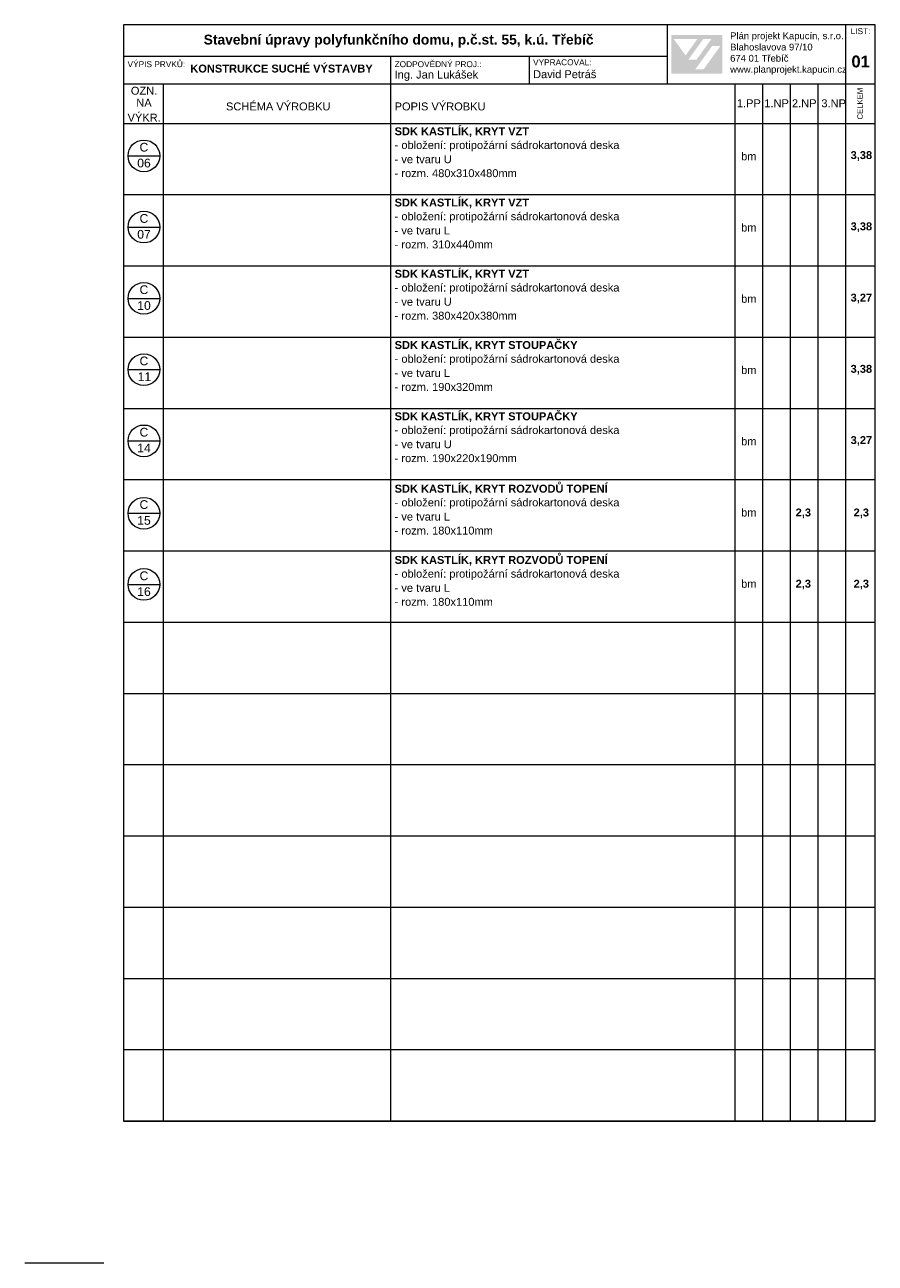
# Model space of a CAD drawing. Header units: millimetres. Extents: x 15381 to 191117, y -190522 to 367005.
# Tile 3 of 71: x 64617 to 86117, y -155489 to -124201. Entities that reach past the tile are written whole.
import ezdxf

# ---------------------------------------------------------------- set-up
doc = ezdxf.new("R2010")
doc.units = ezdxf.units.MM
doc.header["$MEASUREMENT"] = 0
doc.styles.add('GENEROVANÝ_STYL_1', font='txt')
doc.styles.add('GENEROVANÝ_STYL_2', font='txt')

msp = doc.modelspace()

# ---------------------------------------------------------------- hatches: boundary and pattern name
at = {"linetype": 'Continuous', "lineweight": 13}
h = msp.add_hatch(color=7, dxfattribs=at)
h.paths.add_polyline_path([(80965.1, -125432.6), (82255.5, -125432.6), (82255.5, -124459.1), (80965.1, -124459.1)])
h.paths.add_polyline_path([(81024.4, -124562.1), (81619.5, -124563.2), (81322.2, -124974.3)], flags=0)
h.paths.add_polyline_path([(81394.9, -125079.1), (81768.7, -124561.5), (81974.3, -124561.5), (81600.4, -125080.1)], flags=0)
h.paths.add_polyline_path([(81781.2, -125322.8), (81571.6, -125322.8), (81994.1, -124737.3), (82203.6, -124737.3)], flags=0)

# ---------------------------------------------------------------- linework, layer by layer
at = {"color": 7, "linetype": 'Continuous', "lineweight": 20}
for p, q in [((86117.4, -124200.6), (67117.4, -124200.6)), ((67117.4, -124200.6), (67117.4, -151900.6)), ((80867.4, -125700.6), (80867.4, -124200.6)), ((85367.4, -124200.6), (85367.4, -125700.6)), ((86117.4, -151900.6), (86117.4, -124200.6)), ((80867.4, -125000.6), (67117.4, -125000.6)), ((73867.4, -125000.6), (73867.4, -125700.6)), ((77367.4, -125000.6), (77367.4, -125700.6)), ((86117.4, -125700.6), (67117.4, -125700.6)), ((68117.4, -125700.6), (68117.4, -126700.6)), ((73867.4, -125700.6), (73867.4, -126700.6)), ((82567.4, -125700.6), (82567.4, -126700.6)), ((83267.4, -125700.6), (83267.4, -126700.6)), ((83967.4, -125700.6), (83967.4, -126700.6)), ((84667.4, -125700.6), (84667.4, -126700.6)), ((85367.4, -125700.6), (85367.4, -126700.6)), ((83567.4, -126700.6), (67117.4, -126700.6)), ((68117.4, -126700.6), (68117.4, -151900.6)), ((73867.4, -126700.6), (73867.4, -151900.6)), ((82567.4, -126700.6), (82567.4, -151900.6)), ((83267.4, -126700.6), (83267.4, -151900.6)), ((86117.4, -126700.6), (83567.4, -126700.6)), ((83967.4, -126700.6), (83967.4, -151900.6)), ((84667.4, -126700.6), (84667.4, -151900.6)), ((85367.4, -126700.6), (85367.4, -151900.6)), ((67228, -127512.1), (68028, -127512.1)), ((86117.4, -128500.6), (67117.4, -128500.6)), ((67228, -129312.1), (68028, -129312.1)), ((86117.4, -130300.6), (67117.4, -130300.6)), ((67228, -131112.1), (68028, -131112.1)), ((86117.4, -132100.6), (67117.4, -132100.6)), ((67228, -132912.1), (68028, -132912.1)), ((86117.4, -133900.6), (67117.4, -133900.6)), ((67228, -134712.1), (68028, -134712.1)), ((86117.4, -135700.6), (67117.4, -135700.6)), ((67228, -136540.6), (68028, -136540.6)), ((86117.4, -137500.6), (67117.4, -137500.6)), ((67228, -138340.6), (68028, -138340.6)), ((86117.4, -139300.6), (67117.4, -139300.6)), ((86117.4, -141100.6), (67117.4, -141100.6)), ((86117.4, -142900.6), (67117.4, -142900.6)), ((86117.4, -144700.6), (67117.4, -144700.6)), ((86117.4, -146500.6), (67117.4, -146500.6)), ((86117.4, -148300.6), (67117.4, -148300.6)), ((86117.4, -150100.6), (67117.4, -150100.6)), ((67117.4, -151900.6), (86117.4, -151900.6)), ((86117.4, -151900.6), (67117.4, -151900.6))]:
    msp.add_line(p, q, dxfattribs=at)
at = {"color": 7, "linetype": 'Continuous', "lineweight": 13}
msp.add_line((66617.4, -155488.8), (64617.4, -155488.8), dxfattribs=at)
at = {"color": 7, "linetype": 'Continuous', "lineweight": 20}
for centre in [(67628, -127512.1), (67628, -129312.1), (67628, -131112.1), (67628, -132912.1), (67628, -134712.1), (67628, -136540.6), (67628, -138340.6)]:
    msp.add_circle(centre, 400, dxfattribs=at)

# ---------------------------------------------------------------- texts
at = {"color": 7, "linetype": 'Continuous', "lineweight": 20, "attachment_point": 7}
for s, insert, char_height, style in [('\\A1;{\\pql;\\fArial|b1|i0|c238|p38;Stavební úpravy polyfunkčního domu, p.č.st. 55, k.ú. Třebíč}', (69139.9, -124775), 250, 'GENEROVANÝ_STYL_2'), ('\\A1;{\\pql;\\fArial|b0|i0|c238|p38;Plán projekt Kapucín, s.r.o.}', (82449.6, -124616), 171, 'GENEROVANÝ_STYL_1'), ('\\A1;{\\pql;\\fArial|b0|i0|c238|p38;LIST:}', (85495.5, -124438.7), 150, 'GENEROVANÝ_STYL_1'), ('\\A1;{\\pql;\\fArial|b0|i0|c238|p38;Blahoslavova 97/10}', (82449.6, -124852), 171, 'GENEROVANÝ_STYL_1'), ('\\A1;{\\pql;\\fArial|b0|i0|c238|p38;VÝPIS PRVKŮ:}', (67216.5, -125273.3), 150, 'GENEROVANÝ_STYL_1'), ('\\A1;{\\pql;\\fArial|b1|i0|c238|p38;KONSTRUKCE SUCHÉ VÝSTAVBY}', (68803.3, -125409.5), 200, 'GENEROVANÝ_STYL_2'), ('\\A1;{\\pql;\\fArial|b0|i0|c238|p38;ZODPOVĚDNÝ PROJ.:}', (73967.4, -125273.3), 150, 'GENEROVANÝ_STYL_1'), ('\\A1;{\\pql;\\fArial|b0|i0|c238|p38;VYPRACOVAL:}', (77467.4, -125225.9), 150, 'GENEROVANÝ_STYL_1'), ('\\A1;{\\pql;\\fArial|b0|i0|c238|p38;674 01 Třebíč}', (82449.6, -125134.4), 171, 'GENEROVANÝ_STYL_1'), ('\\A1;{\\pql;\\fArial|b1|i0|c238|p38;01}', (85514.7, -125282.7), 300, 'GENEROVANÝ_STYL_2'), ('\\A1;{\\pql;\\fArial|b0|i0|c238|p38;Ing. Jan Lukášek}', (73967.4, -125618.8), 200, 'GENEROVANÝ_STYL_1'), ('\\A1;{\\pql;\\fArial|b0|i0|c238|p38;David Petráš}', (77467.4, -125552.1), 200, 'GENEROVANÝ_STYL_1'), ('\\A1;{\\pql;\\fArial|b0|i0|c238|p38;www.planprojekt.kapucin.cz}', (82449.6, -125463.2), 171, 'GENEROVANÝ_STYL_1'), ('\\A1;{\\pql;\\fArial|b0|i0|c238|p38;OZN.}', (67299.7, -125969.3), 200, 'GENEROVANÝ_STYL_1'), ('\\A1;{\\pql;\\fArial|b0|i0|c238|p38;NA}', (67437.8, -126271.7), 200, 'GENEROVANÝ_STYL_1'), ('\\A1;{\\pql;\\fArial|b0|i0|c238|p38;1.PP}', (82620.3, -126283.5), 200, 'GENEROVANÝ_STYL_1'), ('\\A1;{\\pql;\\fArial|b0|i0|c238|p38;1.NP}', (83312.9, -126283.5), 200, 'GENEROVANÝ_STYL_1'), ('\\A1;{\\pql;\\fArial|b0|i0|c238|p38;2.NP}', (84012.9, -126283.5), 200, 'GENEROVANÝ_STYL_1'), ('\\A1;{\\pql;\\fArial|b0|i0|c238|p38;3.NP}', (84755.8, -126286.9), 200, 'GENEROVANÝ_STYL_1'), ('\\A1;{\\pql;\\fArial|b0|i0|c238|p38;VÝKR.}', (67216.5, -126646.1), 200, 'GENEROVANÝ_STYL_1'), ('\\A1;{\\pql;\\fArial|b0|i0|c238|p38;SCHÉMA VÝROBKU}', (69705.1, -126366.6), 200, 'GENEROVANÝ_STYL_1'), ('\\A1;{\\pql;\\fArial|b0|i0|c238|p38;POPIS VÝROBKU}', (73967.4, -126366.6), 200, 'GENEROVANÝ_STYL_1'), ('\\A1;{\\pql;\\fArial|b1|i0|c238|p38;SDK KASTLÍK, KRYT VZT}', (73967.4, -127036.6), 200, 'GENEROVANÝ_STYL_2'), ('\\A1;{\\pql;\\fArial|b0|i0|c238|p38;C}', (67519.3, -127406.8), 220, 'GENEROVANÝ_STYL_1'), ('\\A1;{\\pql;\\fArial|b0|i0|c238|p38;- obložení: protipožární sádrokartonová deska}', (73967.4, -127399.6), 200, 'GENEROVANÝ_STYL_1'), ('\\A1;{\\pql;\\fArial|b0|i0|c238|p38;06}', (67461, -127806.8), 220, 'GENEROVANÝ_STYL_1'), ('\\A1;{\\pql;\\fArial|b0|i0|c238|p38;- ve tvaru U}', (73967.4, -127700.8), 200, 'GENEROVANÝ_STYL_1'), ('\\A1;{\\pql;\\fArial|b0|i0|c238|p38;bm}', (82727.2, -127626.6), 200, 'GENEROVANÝ_STYL_1'), ('\\A1;{\\pql;\\fArial|b1|i0|c238|p38;3,38}', (85494.8, -127638.2), 200, 'GENEROVANÝ_STYL_2'), ('\\A1;{\\pql;\\fArial|b0|i0|c238|p38;- rozm. 480x310x480mm}', (73967.4, -128053.2), 200, 'GENEROVANÝ_STYL_1'), ('\\A1;{\\pql;\\fArial|b1|i0|c238|p38;SDK KASTLÍK, KRYT VZT}', (73967.4, -128836.6), 200, 'GENEROVANÝ_STYL_2'), ('\\A1;{\\pql;\\fArial|b0|i0|c238|p38;C}', (67519.3, -129206.8), 220, 'GENEROVANÝ_STYL_1'), ('\\A1;{\\pql;\\fArial|b0|i0|c238|p38;- obložení: protipožární sádrokartonová deska}', (73967.4, -129199.6), 200, 'GENEROVANÝ_STYL_1'), ('\\A1;{\\pql;\\fArial|b0|i0|c238|p38;bm}', (82727.2, -129426.6), 200, 'GENEROVANÝ_STYL_1'), ('\\A1;{\\pql;\\fArial|b0|i0|c238|p38;07}', (67461, -129606.8), 220, 'GENEROVANÝ_STYL_1'), ('\\A1;{\\pql;\\fArial|b0|i0|c238|p38;- ve tvaru L}', (73967.4, -129500.6), 200, 'GENEROVANÝ_STYL_1'), ('\\A1;{\\pql;\\fArial|b1|i0|c238|p38;3,38}', (85494.8, -129438.2), 200, 'GENEROVANÝ_STYL_2'), ('\\A1;{\\pql;\\fArial|b0|i0|c238|p38;- rozm. 310x440mm}', (73967.4, -129853.2), 200, 'GENEROVANÝ_STYL_1'), ('\\A1;{\\pql;\\fArial|b1|i0|c238|p38;SDK KASTLÍK, KRYT VZT}', (73967.4, -130636.6), 200, 'GENEROVANÝ_STYL_2'), ('\\A1;{\\pql;\\fArial|b0|i0|c238|p38;C}', (67519.3, -131006.8), 220, 'GENEROVANÝ_STYL_1'), ('\\A1;{\\pql;\\fArial|b0|i0|c238|p38;- obložení: protipožární sádrokartonová deska}', (73967.4, -130999.6), 200, 'GENEROVANÝ_STYL_1'), ('\\A1;{\\pql;\\fArial|b0|i0|c238|p38;bm}', (82727.2, -131226.6), 200, 'GENEROVANÝ_STYL_1'), ('\\A1;{\\pql;\\fArial|b1|i0|c238|p38;3,27}', (85494.8, -131238.2), 200, 'GENEROVANÝ_STYL_2'), ('\\A1;{\\pql;\\fArial|b0|i0|c238|p38;10}', (67461, -131406.8), 220, 'GENEROVANÝ_STYL_1'), ('\\A1;{\\pql;\\fArial|b0|i0|c238|p38;- ve tvaru U}', (73967.4, -131300.8), 200, 'GENEROVANÝ_STYL_1'), ('\\A1;{\\pql;\\fArial|b0|i0|c238|p38;- rozm. 380x420x380mm}', (73967.4, -131653.2), 200, 'GENEROVANÝ_STYL_1'), ('\\A1;{\\pql;\\fArial|b1|i0|c238|p38;SDK KASTLÍK, KRYT STOUPAČKY}', (73967.4, -132436.6), 200, 'GENEROVANÝ_STYL_2'), ('\\A1;{\\pql;\\fArial|b0|i0|c238|p38;C}', (67519.3, -132806.8), 220, 'GENEROVANÝ_STYL_1'), ('\\A1;{\\pql;\\fArial|b0|i0|c238|p38;- obložení: protipožární sádrokartonová deska}', (73967.4, -132799.6), 200, 'GENEROVANÝ_STYL_1'), ('\\A1;{\\pql;\\fArial|b0|i0|c238|p38;- ve tvaru L}', (73967.4, -133100.6), 200, 'GENEROVANÝ_STYL_1'), ('\\A1;{\\pql;\\fArial|b0|i0|c238|p38;bm}', (82727.2, -133026.6), 200, 'GENEROVANÝ_STYL_1'), ('\\A1;{\\pql;\\fArial|b1|i0|c238|p38;3,38}', (85494.8, -133038.2), 200, 'GENEROVANÝ_STYL_2'), ('\\A1;{\\pql;\\fArial|b0|i0|c238|p38;11}', (67472.1, -133203.2), 220, 'GENEROVANÝ_STYL_1'), ('\\A1;{\\pql;\\fArial|b0|i0|c238|p38;- rozm. 190x320mm}', (73967.4, -133453.2), 200, 'GENEROVANÝ_STYL_1'), ('\\A1;{\\pql;\\fArial|b1|i0|c238|p38;SDK KASTLÍK, KRYT STOUPAČKY}', (73967.4, -134236.6), 200, 'GENEROVANÝ_STYL_2'), ('\\A1;{\\pql;\\fArial|b0|i0|c238|p38;C}', (67519.3, -134606.8), 220, 'GENEROVANÝ_STYL_1'), ('\\A1;{\\pql;\\fArial|b0|i0|c238|p38;- obložení: protipožární sádrokartonová deska}', (73967.4, -134599.6), 200, 'GENEROVANÝ_STYL_1'), ('\\A1;{\\pql;\\fArial|b0|i0|c238|p38;14}', (67461, -135003.2), 220, 'GENEROVANÝ_STYL_1'), ('\\A1;{\\pql;\\fArial|b0|i0|c238|p38;- ve tvaru U}', (73967.4, -134900.8), 200, 'GENEROVANÝ_STYL_1'), ('\\A1;{\\pql;\\fArial|b0|i0|c238|p38;bm}', (82727.2, -134826.6), 200, 'GENEROVANÝ_STYL_1'), ('\\A1;{\\pql;\\fArial|b1|i0|c238|p38;3,27}', (85494.8, -134838.2), 200, 'GENEROVANÝ_STYL_2'), ('\\A1;{\\pql;\\fArial|b0|i0|c238|p38;- rozm. 190x220x190mm}', (73967.4, -135253.1), 200, 'GENEROVANÝ_STYL_1'), ('\\A1;{\\pql;\\fArial|b1|i0|c238|p38;SDK KASTLÍK, KRYT ROZVODŮ TOPENÍ}', (73967.4, -136065.2), 200, 'GENEROVANÝ_STYL_2'), ('\\A1;{\\pql;\\fArial|b0|i0|c238|p38;C}', (67519.3, -136435.3), 220, 'GENEROVANÝ_STYL_1'), ('\\A1;{\\pql;\\fArial|b0|i0|c238|p38;- obložení: protipožární sádrokartonová deska}', (73967.4, -136428.2), 200, 'GENEROVANÝ_STYL_1'), ('\\A1;{\\pql;\\fArial|b0|i0|c238|p38;bm}', (82727.2, -136626.6), 200, 'GENEROVANÝ_STYL_1'), ('\\A1;{\\pql;\\fArial|b0|i0|c238|p38;15}', (67461, -136835.3), 220, 'GENEROVANÝ_STYL_1'), ('\\A1;{\\pql;\\fArial|b0|i0|c238|p38;- ve tvaru L}', (73967.4, -136729.2), 200, 'GENEROVANÝ_STYL_1'), ('\\A1;{\\pql;\\fArial|b1|i0|c238|p38;2,3}', (84104.9, -136666.8), 200, 'GENEROVANÝ_STYL_2'), ('\\A1;{\\pql;\\fArial|b1|i0|c238|p38;2,3}', (85570.7, -136666.8), 200, 'GENEROVANÝ_STYL_2'), ('\\A1;{\\pql;\\fArial|b0|i0|c238|p38;- rozm. 180x110mm}', (73967.4, -137081.7), 200, 'GENEROVANÝ_STYL_1'), ('\\A1;{\\pql;\\fArial|b1|i0|c238|p38;SDK KASTLÍK, KRYT ROZVODŮ TOPENÍ}', (73967.4, -137865.2), 200, 'GENEROVANÝ_STYL_2'), ('\\A1;{\\pql;\\fArial|b0|i0|c238|p38;C}', (67519.3, -138235.3), 220, 'GENEROVANÝ_STYL_1'), ('\\A1;{\\pql;\\fArial|b0|i0|c238|p38;- obložení: protipožární sádrokartonová deska}', (73967.4, -138228.2), 200, 'GENEROVANÝ_STYL_1'), ('\\A1;{\\pql;\\fArial|b0|i0|c238|p38;bm}', (82727.2, -138426.6), 200, 'GENEROVANÝ_STYL_1'), ('\\A1;{\\pql;\\fArial|b1|i0|c238|p38;2,3}', (84104.9, -138466.8), 200, 'GENEROVANÝ_STYL_2'), ('\\A1;{\\pql;\\fArial|b1|i0|c238|p38;2,3}', (85570.7, -138466.8), 200, 'GENEROVANÝ_STYL_2'), ('\\A1;{\\pql;\\fArial|b0|i0|c238|p38;16}', (67461, -138635.3), 220, 'GENEROVANÝ_STYL_1'), ('\\A1;{\\pql;\\fArial|b0|i0|c238|p38;- ve tvaru L}', (73967.4, -138529.2), 200, 'GENEROVANÝ_STYL_1'), ('\\A1;{\\pql;\\fArial|b0|i0|c238|p38;- rozm. 180x110mm}', (73967.4, -138881.7), 200, 'GENEROVANÝ_STYL_1')]:
    msp.add_mtext(s, dxfattribs=dict(at, insert=insert, char_height=char_height, style=style))
at = {"color": 7, "linetype": 'Continuous', "lineweight": 20, "insert": (85802.7, -126594.9), "char_height": 140, "attachment_point": 7, "rotation": 90, "style": 'GENEROVANÝ_STYL_1'}
msp.add_mtext('\\A1;{\\pql;\\fArial|b0|i0|c238|p38;CELKEM}', dxfattribs=at)

doc.saveas('drawing.dxf')
